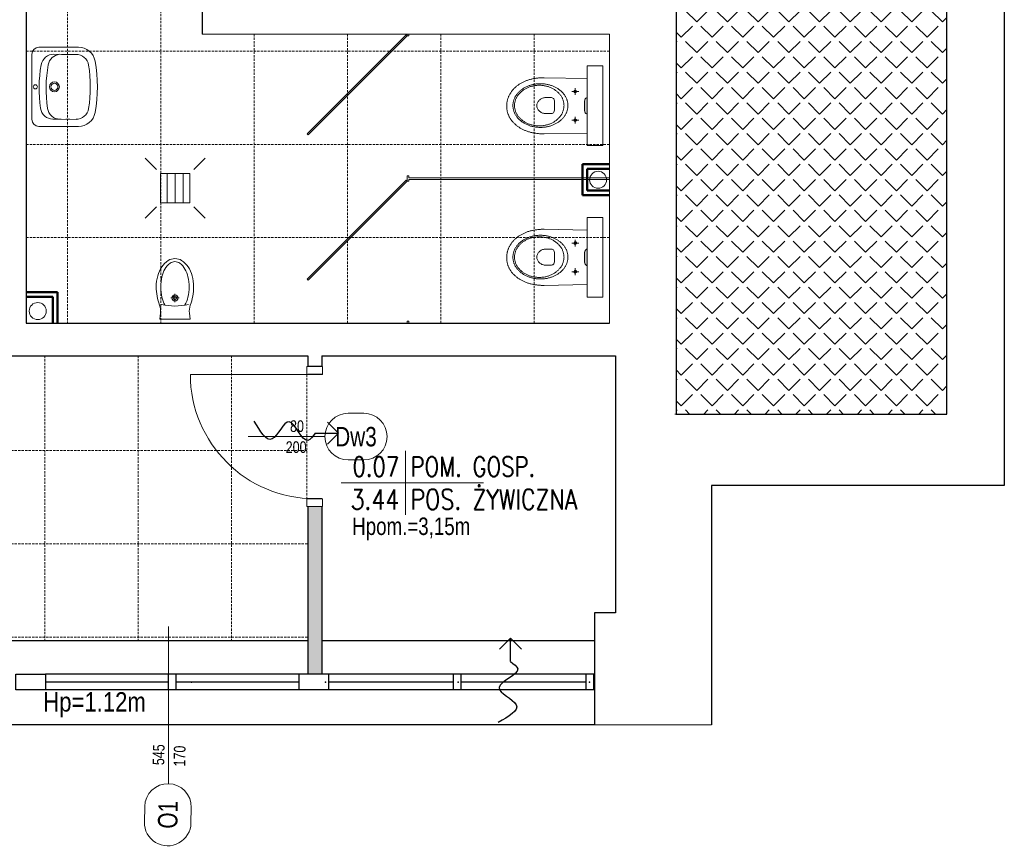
# Model space of a CAD drawing. Header units: millimetres. Extents: x -523 to 1404227, y -783705 to 1038705.
# Tile 51 of 256: x 374732 to 381064, y -769 to 4550. Entities that reach past the tile are written whole.
import ezdxf
from ezdxf.enums import TextEntityAlignment as Align

# ---------------------------------------------------------------- set-up
doc = ezdxf.new("R2010")
doc.units = ezdxf.units.MM
doc.linetypes.add('DASHEDX2', pattern=[1.5, 1, -0.5])
for name, color, linetype, lineweight in [('BA_drz', 7, 'Continuous', 18), ('BA_KS_ist.', 34, 'Continuous', 13), ('BA_met', 7, 'Continuous', 18), ('BA_sym', 7, 'Continuous', 18), ('BA_txc', 1, 'Continuous', 18), ('BA_txs', 2, 'Continuous', 18), ('mm_Wentylacja', 5, 'Continuous', 50), ('PG_PRZERYWANE_ŚREDNIE', 1, 'DASHEDX2', 18), ('PG_WIDOKOWE_CIENKIE', 7, 'Continuous', 18), ('PG_WYPOSAŻENIE', 1, 'Continuous', 18), ('PG_ŚCIANY_DZIAŁOWE', 3, 'Continuous', 18), ('Przekrojowa', 60, 'Continuous', 18)]:
    doc.layers.add(name, color=color, linetype=linetype, lineweight=lineweight)
doc.styles.add('BIKTC', font='bikromsw.shx', dxfattribs={"width": 0.8})
doc.styles.add('BIKTS', font='bikromsw.shx', dxfattribs={"width": 0.85})
doc.styles.add('ROMANS', font='romans', dxfattribs={"width": 0.7})

# ---------------------------------------------------------------- blocks, each defined once
blk = doc.blocks.new('A$Cd28b784c')
at = {"lineweight": 18}
h = blk.add_hatch(color=256, dxfattribs=at)
h.dxf.hatch_style = 1
h.paths.add_polyline_path([(18.54, 22.22), (18.43, 23), (18.14, 23.62), (17.75, 24.08), (17.31, 24.36), (16.9, 24.47), (16.9, 13.87), (17.31, 13.97), (17.75, 14.26), (18.14, 14.72), (18.43, 15.34), (18.54, 16.11)])
for p, q in [((16.9, 44.83), (6.9, 44.83)), ((6.9, -6.49), (6.9, 44.83)), ((16.9, -6.49), (16.9, 44.83)), ((16.9, -6.49), (6.9, -6.49))]:
    blk.add_line(p, q, dxfattribs=at)
at = {"lineweight": 13}
for p, q in [((44.61, 37.25), (16.9, 36.7)), ((38.79, 31.51), (39.26, 31.7)), ((39.26, 31.7), (39.73, 31.87)), ((39.73, 31.87), (40.2, 32.03)), ((40.2, 32.03), (40.69, 32.19)), ((40.69, 32.19), (41.18, 32.33)), ((41.18, 32.33), (41.68, 32.46)), ((41.68, 32.46), (42.18, 32.58)), ((42.18, 32.58), (42.69, 32.69)), ((42.69, 32.69), (43.21, 32.78)), ((43.21, 32.78), (43.73, 32.87)), ((43.48, 31.63), (43.98, 31.74)), ((43.73, 32.87), (44.26, 32.94)), ((43.98, 31.74), (44.5, 31.83)), ((44.26, 32.94), (44.79, 33)), ((44.5, 31.83), (45.02, 31.91)), ((45.21, 37.25), (44.61, 37.25)), ((44.79, 33), (45.32, 33.04)), ((45.02, 31.91), (45.54, 31.98)), ((45.82, 37.23), (45.21, 37.25)), ((45.32, 33.04), (45.87, 33.08)), ((45.54, 31.98), (46.07, 32.03)), ((46.41, 37.21), (45.82, 37.23)), ((45.87, 33.08), (46.41, 33.1)), ((46.07, 32.03), (46.61, 32.07)), ((47, 37.18), (46.41, 37.21)), ((46.41, 33.1), (46.96, 33.1)), ((46.61, 32.07), (47.15, 32.09)), ((46.96, 33.1), (47.51, 33.1)), ((47.58, 37.15), (47, 37.18)), ((47.15, 32.09), (47.7, 32.1)), ((47.51, 33.1), (48.06, 33.08)), ((48.16, 37.1), (47.58, 37.15)), ((47.7, 32.1), (47.7, 32.09)), ((47.7, 32.1), (48.24, 32.09)), ((48.06, 33.08), (48.6, 33.04)), ((48.73, 37.04), (48.16, 37.1)), ((48.24, 32.09), (48.79, 32.07)), ((48.6, 33.04), (49.13, 33)), ((49.3, 36.97), (48.73, 37.04)), ((48.79, 32.07), (49.32, 32.03)), ((49.13, 33), (49.67, 32.94)), ((49.85, 36.9), (49.3, 36.97)), ((49.32, 32.03), (49.85, 31.98)), ((49.67, 32.94), (50.19, 32.87)), ((50.4, 36.82), (49.85, 36.9)), ((49.85, 31.98), (50.38, 31.91)), ((50.19, 32.87), (50.71, 32.78)), ((50.38, 31.91), (50.9, 31.83)), ((50.95, 36.72), (50.4, 36.82)), ((50.71, 32.78), (51.23, 32.69)), ((50.9, 31.83), (51.41, 31.74)), ((51.49, 36.62), (50.95, 36.72)), ((51.23, 32.69), (51.74, 32.58)), ((51.41, 31.74), (51.92, 31.63)), ((52.02, 36.51), (51.49, 36.62)), ((51.74, 32.58), (52.24, 32.46)), ((52.54, 36.4), (52.02, 36.51)), ((52.24, 32.46), (52.74, 32.33)), ((53.06, 36.27), (52.54, 36.4)), ((52.74, 32.33), (53.23, 32.19)), ((53.57, 36.14), (53.06, 36.27)), ((53.23, 32.19), (53.72, 32.03)), ((54.07, 36), (53.57, 36.14)), ((53.72, 32.03), (54.19, 31.87)), ((54.57, 35.85), (54.07, 36)), ((54.19, 31.87), (54.66, 31.7)), ((55.05, 35.69), (54.57, 35.85)), ((54.66, 31.7), (55.13, 31.51)), ((55.53, 35.53), (55.05, 35.69)), ((56.01, 35.36), (55.53, 35.53)), ((56.47, 35.18), (56.01, 35.36)), ((56.93, 34.99), (56.47, 35.18)), ((57.38, 34.8), (56.93, 34.99)), ((57.83, 34.6), (57.38, 34.8)), ((58.26, 34.39), (57.83, 34.6)), ((58.69, 34.17), (58.26, 34.39)), ((59.11, 33.95), (58.69, 34.17)), ((59.52, 33.72), (59.11, 33.95)), ((59.92, 33.49), (59.52, 33.72)), ((60.32, 33.25), (59.92, 33.49)), ((60.71, 33), (60.32, 33.25)), ((61.09, 32.75), (60.71, 33)), ((61.46, 32.49), (61.09, 32.75)), ((61.82, 32.22), (61.46, 32.49)), ((62.17, 31.95), (61.82, 32.22)), ((62.52, 31.68), (62.17, 31.95)), ((62.85, 31.39), (62.52, 31.68)), ((26.77, 28.42), (22.26, 28.42)), ((23.81, 28.83), (23.69, 28.42)), ((23.69, 28.42), (23.81, 28.01)), ((24.1, 29.13), (23.81, 28.83)), ((23.81, 28.01), (24.1, 27.71)), ((24.51, 29.24), (24.1, 29.13)), ((24.1, 27.71), (24.51, 27.6)), ((24.51, 30.6), (24.51, 26.24)), ((24.93, 29.13), (24.51, 29.24)), ((24.51, 27.6), (24.93, 27.71)), ((25.22, 28.83), (24.93, 29.13)), ((24.93, 27.71), (25.22, 28.01)), ((25.33, 28.42), (25.22, 28.83)), ((25.22, 28.01), (25.33, 28.42)), ((31.04, 25.16), (31.27, 25.53)), ((31.27, 25.53), (31.52, 25.89)), ((31.52, 25.89), (31.78, 26.25)), ((31.78, 26.25), (32.05, 26.59)), ((32.05, 26.59), (32.33, 26.93)), ((32.33, 26.93), (32.63, 27.27)), ((32.63, 27.27), (32.93, 27.6)), ((32.93, 27.6), (33.25, 27.92)), ((33.25, 27.92), (33.58, 28.23)), ((33.58, 28.23), (33.93, 28.53)), ((33.71, 25.25), (33.96, 25.62)), ((33.93, 28.53), (34.28, 28.83)), ((33.96, 25.62), (34.23, 25.98)), ((34.23, 25.98), (34.51, 26.33)), ((34.28, 28.83), (34.64, 29.12)), ((34.51, 26.33), (34.8, 26.67)), ((34.64, 29.12), (35.01, 29.4)), ((34.8, 26.67), (35.11, 27.01)), ((35.01, 29.4), (35.4, 29.67)), ((35.11, 27.01), (35.42, 27.34)), ((35.4, 29.67), (35.79, 29.93)), ((35.42, 27.34), (35.76, 27.66)), ((35.76, 27.66), (36.1, 27.96)), ((35.79, 29.93), (36.19, 30.19)), ((36.1, 27.96), (36.45, 28.27)), ((36.19, 30.19), (36.6, 30.43)), ((36.45, 28.27), (36.82, 28.56)), ((36.6, 30.43), (37.03, 30.67)), ((36.82, 28.56), (37.2, 28.84)), ((37.03, 30.67), (37.46, 30.89)), ((37.2, 28.84), (37.58, 29.11)), ((37.46, 30.89), (37.89, 31.11)), ((37.58, 29.11), (37.98, 29.37)), ((37.89, 31.11), (38.34, 31.31)), ((37.98, 29.37), (38.39, 29.62)), ((38.34, 31.31), (38.79, 31.51)), ((38.39, 29.62), (38.81, 29.86)), ((38.81, 29.86), (39.24, 30.09)), ((39.24, 30.09), (39.68, 30.31)), ((39.68, 30.31), (40.12, 30.52)), ((40.12, 30.52), (40.58, 30.71)), ((40.58, 30.71), (41.04, 30.9)), ((41.04, 30.9), (41.51, 31.07)), ((41.51, 31.07), (41.99, 31.23)), ((41.99, 31.23), (42.48, 31.37)), ((42.48, 31.37), (42.97, 31.51)), ((42.97, 31.51), (43.48, 31.63)), ((51.92, 31.63), (52.42, 31.51)), ((52.42, 31.51), (52.92, 31.37)), ((52.92, 31.37), (53.4, 31.23)), ((53.4, 31.23), (53.88, 31.07)), ((53.88, 31.07), (54.36, 30.9)), ((54.36, 30.9), (54.82, 30.71)), ((54.82, 30.71), (55.27, 30.52)), ((55.13, 31.51), (55.58, 31.31)), ((55.27, 30.52), (55.72, 30.31)), ((55.58, 31.31), (56.03, 31.11)), ((55.72, 30.31), (56.16, 30.09)), ((56.03, 31.11), (56.47, 30.89)), ((56.16, 30.09), (56.59, 29.86)), ((56.47, 30.89), (56.9, 30.67)), ((56.59, 29.86), (57, 29.62)), ((56.9, 30.67), (57.32, 30.43)), ((57, 29.62), (57.41, 29.37)), ((57.32, 30.43), (57.73, 30.19)), ((57.41, 29.37), (57.81, 29.11)), ((57.73, 30.19), (58.13, 29.93)), ((57.81, 29.11), (58.2, 28.84)), ((58.13, 29.93), (58.52, 29.67)), ((58.2, 28.84), (58.58, 28.56)), ((58.52, 29.67), (58.91, 29.4)), ((58.58, 28.56), (58.94, 28.27)), ((58.91, 29.4), (59.28, 29.12)), ((58.94, 28.27), (59.3, 27.96)), ((59.28, 29.12), (59.64, 28.83)), ((59.3, 27.96), (59.64, 27.66)), ((59.64, 28.83), (59.99, 28.53)), ((59.64, 27.66), (59.97, 27.34)), ((59.97, 27.34), (60.29, 27.01)), ((59.99, 28.53), (60.34, 28.23)), ((60.29, 27.01), (60.6, 26.67)), ((60.34, 28.23), (60.67, 27.92)), ((60.6, 26.67), (60.89, 26.33)), ((60.67, 27.92), (60.99, 27.6)), ((60.89, 26.33), (61.17, 25.98)), ((60.99, 27.6), (61.29, 27.27)), ((61.17, 25.98), (61.44, 25.62)), ((61.29, 27.27), (61.59, 26.93)), ((61.44, 25.62), (61.69, 25.25)), ((61.59, 26.93), (61.87, 26.59)), ((61.87, 26.59), (62.15, 26.25)), ((62.15, 26.25), (62.4, 25.89)), ((62.4, 25.89), (62.65, 25.53)), ((62.65, 25.53), (62.88, 25.16)), ((63.18, 31.11), (62.85, 31.39)), ((63.5, 30.81), (63.18, 31.11)), ((63.81, 30.51), (63.5, 30.81)), ((64.11, 30.21), (63.81, 30.51)), ((64.4, 29.9), (64.11, 30.21)), ((64.69, 29.58), (64.4, 29.9)), ((64.96, 29.26), (64.69, 29.58)), ((65.23, 28.94), (64.96, 29.26)), ((65.48, 28.61), (65.23, 28.94)), ((65.73, 28.28), (65.48, 28.61)), ((65.96, 27.94), (65.73, 28.28)), ((66.19, 27.6), (65.96, 27.94)), ((66.41, 27.25), (66.19, 27.6)), ((66.62, 26.9), (66.41, 27.25)), ((66.82, 26.54), (66.62, 26.9)), ((67, 26.19), (66.82, 26.54)), ((67.18, 25.82), (67, 26.19)), ((67.35, 25.46), (67.18, 25.82)), ((67.51, 25.09), (67.35, 25.46)), ((17.31, 24.36), (16.9, 24.47)), ((17.75, 24.08), (17.31, 24.36)), ((18.14, 23.62), (17.75, 24.08)), ((18.43, 23), (18.14, 23.62)), ((18.54, 22.22), (18.43, 23)), ((18.54, 16.11), (18.54, 22.22)), ((29.27, 19.48), (29.3, 19.91)), ((29.27, 19.04), (29.27, 19.48)), ((29.27, 18.6), (29.27, 19.04)), ((29.3, 19.91), (29.34, 20.34)), ((29.34, 20.34), (29.4, 20.77)), ((29.4, 20.77), (29.47, 21.19)), ((29.47, 21.19), (29.56, 21.61)), ((29.56, 21.61), (29.67, 22.02)), ((29.67, 22.02), (29.79, 22.43)), ((29.79, 22.43), (29.92, 22.84)), ((29.92, 22.84), (30.07, 23.24)), ((30.07, 23.24), (30.24, 23.63)), ((30.24, 23.63), (30.42, 24.02)), ((30.42, 24.02), (30.61, 24.41)), ((30.61, 24.41), (30.82, 24.79)), ((30.82, 24.79), (31.04, 25.16)), ((31.78, 19.04), (31.79, 19.49)), ((31.79, 18.59), (31.78, 19.04)), ((31.78, 19.04), (31.78, 19.03)), ((31.79, 19.49), (31.82, 19.93)), ((31.82, 19.93), (31.86, 20.37)), ((31.86, 20.37), (31.93, 20.81)), ((31.93, 20.81), (32.01, 21.24)), ((32.01, 21.24), (32.11, 21.66)), ((32.11, 21.66), (32.22, 22.09)), ((32.22, 22.09), (32.35, 22.5)), ((32.35, 22.5), (32.5, 22.91)), ((32.5, 22.91), (32.66, 23.32)), ((32.66, 23.32), (32.84, 23.72)), ((32.84, 23.72), (33.04, 24.11)), ((33.04, 24.11), (33.25, 24.5)), ((33.25, 24.5), (33.47, 24.88)), ((33.47, 24.88), (33.71, 25.25)), ((37.97, 22.03), (38.05, 22.73)), ((37.97, 19.27), (37.97, 22.03)), ((37.97, 16.04), (37.97, 19.27)), ((38.05, 22.73), (38.28, 23.27)), ((38.28, 23.27), (38.61, 23.65)), ((38.61, 23.65), (39, 23.9)), ((39, 23.9), (39.42, 24.05)), ((39.42, 24.05), (39.83, 24.12)), ((39.83, 24.12), (40.19, 24.14)), ((40.19, 24.14), (44.04, 24.15)), ((44.04, 24.15), (44.56, 24.12)), ((44.56, 24.12), (45.07, 24.03)), ((45.07, 24.03), (45.57, 23.88)), ((45.57, 23.88), (46.05, 23.68)), ((46.05, 23.68), (46.51, 23.44)), ((46.51, 23.44), (46.94, 23.16)), ((46.94, 23.16), (47.35, 22.84)), ((47.35, 22.84), (47.73, 22.48)), ((47.73, 22.48), (48.08, 22.1)), ((48.08, 22.1), (48.38, 21.7)), ((48.38, 21.7), (48.65, 21.28)), ((48.65, 21.28), (48.88, 20.84)), ((48.88, 20.84), (49.06, 20.4)), ((49.06, 20.4), (49.2, 19.94)), ((49.2, 19.94), (49.28, 19.49)), ((49.28, 19.49), (49.31, 19.04)), ((49.31, 19.04), (49.28, 18.59)), ((61.69, 25.25), (61.93, 24.88)), ((61.93, 24.88), (62.15, 24.5)), ((62.15, 24.5), (62.36, 24.11)), ((62.36, 24.11), (62.55, 23.72)), ((62.55, 23.72), (62.73, 23.32)), ((62.73, 23.32), (62.9, 22.91)), ((62.88, 25.16), (63.1, 24.79)), ((62.9, 22.91), (63.04, 22.5)), ((63.04, 22.5), (63.18, 22.09)), ((63.1, 24.79), (63.31, 24.41)), ((63.18, 22.09), (63.29, 21.66)), ((63.29, 21.66), (63.39, 21.24)), ((63.31, 24.41), (63.5, 24.02)), ((63.39, 21.24), (63.47, 20.81)), ((63.47, 20.81), (63.53, 20.37)), ((63.5, 24.02), (63.68, 23.63)), ((63.53, 20.37), (63.58, 19.93)), ((63.58, 19.93), (63.6, 19.49)), ((63.6, 19.49), (63.61, 19.04)), ((63.61, 19.04), (63.6, 18.59)), ((63.61, 19.04), (63.61, 19.03)), ((63.68, 23.63), (63.85, 23.24)), ((63.85, 23.24), (64, 22.84)), ((64, 22.84), (64.13, 22.43)), ((64.13, 22.43), (64.25, 22.02)), ((64.25, 22.02), (64.36, 21.61)), ((64.36, 21.61), (64.45, 21.19)), ((64.45, 21.19), (64.52, 20.77)), ((64.52, 20.77), (64.58, 20.34)), ((64.58, 20.34), (64.62, 19.91)), ((64.62, 19.91), (64.65, 19.48)), ((64.65, 19.48), (64.66, 19.04)), ((64.66, 19.04), (64.65, 18.6)), ((64.66, 19.04), (64.66, 19.03)), ((67.66, 24.71), (67.51, 25.09)), ((67.8, 24.34), (67.66, 24.71)), ((67.93, 23.96), (67.8, 24.34)), ((68.04, 23.57), (67.93, 23.96)), ((68.15, 23.19), (68.04, 23.57)), ((68.25, 22.8), (68.15, 23.19)), ((68.33, 22.4), (68.25, 22.8)), ((68.41, 22.01), (68.33, 22.4)), ((68.48, 21.61), (68.41, 22.01)), ((68.53, 21.21), (68.48, 21.61)), ((68.57, 20.81), (68.53, 21.21)), ((68.61, 20.4), (68.57, 20.81)), ((68.63, 19.99), (68.61, 20.4)), ((68.64, 19.58), (68.63, 19.99)), ((68.63, 18.76), (68.64, 19.17)), ((68.64, 19.17), (68.64, 19.58)), ((17.31, 13.97), (16.9, 13.87)), ((17.75, 14.26), (17.31, 13.97)), ((18.14, 14.72), (17.75, 14.26)), ((18.43, 15.34), (18.14, 14.72)), ((18.54, 16.11), (18.43, 15.34)), ((29.3, 18.17), (29.27, 18.6)), ((29.34, 17.74), (29.3, 18.17)), ((29.4, 17.31), (29.34, 17.74)), ((29.47, 16.89), (29.4, 17.31)), ((29.56, 16.47), (29.47, 16.89)), ((29.67, 16.06), (29.56, 16.47)), ((29.79, 15.65), (29.67, 16.06)), ((29.92, 15.24), (29.79, 15.65)), ((30.07, 14.84), (29.92, 15.24)), ((30.24, 14.44), (30.07, 14.84)), ((30.42, 14.05), (30.24, 14.44)), ((30.61, 13.67), (30.42, 14.05)), ((30.82, 13.29), (30.61, 13.67)), ((31.04, 12.92), (30.82, 13.29)), ((31.27, 12.55), (31.04, 12.92)), ((31.82, 18.15), (31.79, 18.59)), ((31.86, 17.71), (31.82, 18.15)), ((31.93, 17.27), (31.86, 17.71)), ((32.01, 16.84), (31.93, 17.27)), ((32.11, 16.41), (32.01, 16.84)), ((32.22, 15.99), (32.11, 16.41)), ((32.35, 15.57), (32.22, 15.99)), ((32.5, 15.16), (32.35, 15.57)), ((32.66, 14.76), (32.5, 15.16)), ((32.84, 14.36), (32.66, 14.76)), ((33.04, 13.96), (32.84, 14.36)), ((33.25, 13.58), (33.04, 13.96)), ((33.47, 13.2), (33.25, 13.58)), ((33.71, 12.82), (33.47, 13.2)), ((33.96, 12.46), (33.71, 12.82)), ((38.05, 15.34), (37.97, 16.04)), ((37.97, 16.04), (37.97, 16.04)), ((38.28, 14.8), (38.05, 15.34)), ((38.61, 14.42), (38.28, 14.8)), ((39, 14.17), (38.61, 14.42)), ((39.41, 14.02), (39, 14.17)), ((39.82, 13.95), (39.41, 14.02)), ((40.17, 13.93), (39.82, 13.95)), ((44.01, 13.93), (40.17, 13.93)), ((44.54, 13.96), (44.01, 13.93)), ((45.05, 14.05), (44.54, 13.96)), ((45.55, 14.2), (45.05, 14.05)), ((46.04, 14.39), (45.55, 14.2)), ((46.5, 14.64), (46.04, 14.39)), ((46.93, 14.92), (46.5, 14.64)), ((47.34, 15.24), (46.93, 14.92)), ((47.72, 15.59), (47.34, 15.24)), ((48.07, 15.97), (47.72, 15.59)), ((48.38, 16.38), (48.07, 15.97)), ((48.65, 16.8), (48.38, 16.38)), ((48.88, 17.24), (48.65, 16.8)), ((49.06, 17.69), (48.88, 17.24)), ((49.2, 18.14), (49.06, 17.69)), ((49.28, 18.59), (49.2, 18.14)), ((61.69, 12.82), (61.44, 12.46)), ((61.93, 13.2), (61.69, 12.82)), ((62.15, 13.58), (61.93, 13.2)), ((62.36, 13.96), (62.15, 13.58)), ((62.55, 14.36), (62.36, 13.96)), ((62.73, 14.76), (62.55, 14.36)), ((62.88, 12.92), (62.65, 12.55)), ((62.9, 15.16), (62.73, 14.76)), ((63.1, 13.29), (62.88, 12.92)), ((63.04, 15.57), (62.9, 15.16)), ((63.18, 15.99), (63.04, 15.57)), ((63.31, 13.67), (63.1, 13.29)), ((63.29, 16.41), (63.18, 15.99)), ((63.39, 16.84), (63.29, 16.41)), ((63.5, 14.05), (63.31, 13.67)), ((63.47, 17.27), (63.39, 16.84)), ((63.53, 17.71), (63.47, 17.27)), ((63.68, 14.44), (63.5, 14.05)), ((63.58, 18.15), (63.53, 17.71)), ((63.6, 18.59), (63.58, 18.15)), ((63.85, 14.84), (63.68, 14.44)), ((64, 15.24), (63.85, 14.84)), ((64.13, 15.65), (64, 15.24)), ((64.25, 16.06), (64.13, 15.65)), ((64.36, 16.47), (64.25, 16.06)), ((64.45, 16.89), (64.36, 16.47)), ((64.52, 17.31), (64.45, 16.89)), ((64.58, 17.74), (64.52, 17.31)), ((64.62, 18.17), (64.58, 17.74)), ((64.65, 18.6), (64.62, 18.17)), ((67.06, 12.52), (67.23, 12.89)), ((67.23, 12.89), (67.39, 13.26)), ((67.39, 13.26), (67.55, 13.63)), ((67.55, 13.63), (67.69, 14.01)), ((67.69, 14.01), (67.82, 14.39)), ((67.82, 14.39), (67.95, 14.77)), ((67.95, 14.77), (68.06, 15.16)), ((68.06, 15.16), (68.17, 15.55)), ((68.17, 15.55), (68.26, 15.94)), ((68.26, 15.94), (68.34, 16.34)), ((68.34, 16.34), (68.42, 16.73)), ((68.42, 16.73), (68.48, 17.14)), ((68.48, 17.14), (68.53, 17.54)), ((68.53, 17.54), (68.58, 17.94)), ((68.58, 17.94), (68.61, 18.35)), ((68.61, 18.35), (68.63, 18.76)), ((26.77, 10.01), (22.26, 10.01)), ((23.81, 10.42), (23.69, 10.01)), ((23.69, 10.01), (23.81, 9.6)), ((24.1, 10.72), (23.81, 10.42)), ((23.81, 9.6), (24.1, 9.3)), ((24.51, 10.83), (24.1, 10.72)), ((24.1, 9.3), (24.51, 9.19)), ((24.51, 12.19), (24.51, 7.83)), ((24.93, 10.72), (24.51, 10.83)), ((24.51, 9.19), (24.93, 9.3)), ((25.22, 10.42), (24.93, 10.72)), ((24.93, 9.3), (25.22, 9.6)), ((25.33, 10.01), (25.22, 10.42)), ((25.22, 9.6), (25.33, 10.01)), ((31.52, 12.19), (31.27, 12.55)), ((31.78, 11.83), (31.52, 12.19)), ((32.05, 11.48), (31.78, 11.83)), ((32.33, 11.14), (32.05, 11.48)), ((32.63, 10.81), (32.33, 11.14)), ((32.93, 10.48), (32.63, 10.81)), ((33.25, 10.16), (32.93, 10.48)), ((33.58, 9.85), (33.25, 10.16)), ((33.93, 9.54), (33.58, 9.85)), ((34.28, 9.25), (33.93, 9.54)), ((34.23, 12.1), (33.96, 12.46)), ((34.51, 11.75), (34.23, 12.1)), ((34.64, 8.96), (34.28, 9.25)), ((34.8, 11.4), (34.51, 11.75)), ((35.01, 8.68), (34.64, 8.96)), ((35.11, 11.07), (34.8, 11.4)), ((35.4, 8.41), (35.01, 8.68)), ((35.42, 10.74), (35.11, 11.07)), ((35.79, 8.14), (35.4, 8.41)), ((35.76, 10.42), (35.42, 10.74)), ((36.1, 10.11), (35.76, 10.42)), ((36.19, 7.89), (35.79, 8.14)), ((36.45, 9.81), (36.1, 10.11)), ((36.6, 7.65), (36.19, 7.89)), ((36.82, 9.52), (36.45, 9.81)), ((37.03, 7.41), (36.6, 7.65)), ((37.2, 9.24), (36.82, 9.52)), ((37.46, 7.19), (37.03, 7.41)), ((37.58, 8.97), (37.2, 9.24)), ((37.89, 6.97), (37.46, 7.19)), ((37.98, 8.71), (37.58, 8.97)), ((38.34, 6.76), (37.89, 6.97)), ((38.39, 8.46), (37.98, 8.71)), ((38.79, 6.57), (38.34, 6.76)), ((38.81, 8.21), (38.39, 8.46)), ((39.26, 6.38), (38.79, 6.57)), ((39.24, 7.99), (38.81, 8.21)), ((39.68, 7.77), (39.24, 7.99)), ((39.73, 6.21), (39.26, 6.38)), ((40.12, 7.56), (39.68, 7.77)), ((40.58, 7.36), (40.12, 7.56)), ((41.04, 7.18), (40.58, 7.36)), ((41.51, 7.01), (41.04, 7.18)), ((41.99, 6.85), (41.51, 7.01)), ((42.48, 6.7), (41.99, 6.85)), ((42.97, 6.57), (42.48, 6.7)), ((43.48, 6.45), (42.97, 6.57)), ((43.98, 6.34), (43.48, 6.45)), ((44.5, 6.25), (43.98, 6.34)), ((51.41, 6.34), (50.9, 6.25)), ((51.92, 6.45), (51.41, 6.34)), ((52.42, 6.57), (51.92, 6.45)), ((52.92, 6.7), (52.42, 6.57)), ((53.4, 6.85), (52.92, 6.7)), ((53.88, 7.01), (53.4, 6.85)), ((54.36, 7.18), (53.88, 7.01)), ((54.66, 6.38), (54.19, 6.21)), ((54.82, 7.36), (54.36, 7.18)), ((55.13, 6.57), (54.66, 6.38)), ((55.27, 7.56), (54.82, 7.36)), ((55.58, 6.76), (55.13, 6.57)), ((55.72, 7.77), (55.27, 7.56)), ((56.03, 6.97), (55.58, 6.76)), ((56.16, 7.99), (55.72, 7.77)), ((56.47, 7.19), (56.03, 6.97)), ((56.59, 8.21), (56.16, 7.99)), ((56.9, 7.41), (56.47, 7.19)), ((57, 8.46), (56.59, 8.21)), ((57.32, 7.65), (56.9, 7.41)), ((57.41, 8.71), (57, 8.46)), ((57.73, 7.89), (57.32, 7.65)), ((57.81, 8.97), (57.41, 8.71)), ((58.13, 8.14), (57.73, 7.89)), ((58.2, 9.24), (57.81, 8.97)), ((58.52, 8.41), (58.13, 8.14)), ((58.58, 9.52), (58.2, 9.24)), ((58.91, 8.68), (58.52, 8.41)), ((58.94, 9.81), (58.58, 9.52)), ((59.28, 8.96), (58.91, 8.68)), ((59.3, 10.11), (58.94, 9.81)), ((59.64, 9.25), (59.28, 8.96)), ((59.64, 10.42), (59.3, 10.11)), ((59.97, 10.74), (59.64, 10.42)), ((59.99, 9.54), (59.64, 9.25)), ((60.29, 11.07), (59.97, 10.74)), ((60.34, 9.85), (59.99, 9.54)), ((60.6, 11.4), (60.29, 11.07)), ((60.67, 10.16), (60.34, 9.85)), ((60.89, 11.75), (60.6, 11.4)), ((60.99, 10.48), (60.67, 10.16)), ((61.17, 12.1), (60.89, 11.75)), ((61.29, 10.81), (60.99, 10.48)), ((61.44, 12.46), (61.17, 12.1)), ((61.59, 11.14), (61.29, 10.81)), ((61.87, 11.48), (61.59, 11.14)), ((61.68, 6.12), (62.04, 6.39)), ((62.15, 11.83), (61.87, 11.48)), ((62.04, 6.39), (62.38, 6.67)), ((62.4, 12.19), (62.15, 11.83)), ((62.38, 6.67), (62.71, 6.95)), ((62.65, 12.55), (62.4, 12.19)), ((62.71, 6.95), (63.04, 7.24)), ((63.04, 7.24), (63.36, 7.53)), ((63.36, 7.53), (63.67, 7.83)), ((63.67, 7.83), (63.97, 8.14)), ((63.97, 8.14), (64.26, 8.45)), ((64.26, 8.45), (64.54, 8.76)), ((64.54, 8.76), (64.82, 9.08)), ((64.82, 9.08), (65.08, 9.4)), ((65.08, 9.4), (65.34, 9.73)), ((65.34, 9.73), (65.59, 10.07)), ((65.59, 10.07), (65.82, 10.4)), ((65.82, 10.4), (66.05, 10.75)), ((66.05, 10.75), (66.27, 11.09)), ((66.27, 11.09), (66.48, 11.44)), ((66.48, 11.44), (66.68, 11.8)), ((66.68, 11.8), (66.88, 12.16)), ((66.88, 12.16), (67.06, 12.52)), ((16.89, 1.65), (44.61, 1.1)), ((40.2, 6.04), (39.73, 6.21)), ((40.69, 5.89), (40.2, 6.04)), ((41.18, 5.75), (40.69, 5.89)), ((41.68, 5.62), (41.18, 5.75)), ((42.18, 5.5), (41.68, 5.62)), ((42.69, 5.39), (42.18, 5.5)), ((43.21, 5.29), (42.69, 5.39)), ((43.73, 5.21), (43.21, 5.29)), ((44.26, 5.14), (43.73, 5.21)), ((44.79, 5.08), (44.26, 5.14)), ((45.02, 6.17), (44.5, 6.25)), ((44.61, 1.1), (45.21, 1.1)), ((45.32, 5.03), (44.79, 5.08)), ((45.54, 6.1), (45.02, 6.17)), ((45.21, 1.1), (45.81, 1.11)), ((45.87, 5), (45.32, 5.03)), ((46.07, 6.05), (45.54, 6.1)), ((45.81, 1.11), (46.4, 1.13)), ((46.41, 4.98), (45.87, 5)), ((46.61, 6.01), (46.07, 6.05)), ((46.4, 1.13), (46.99, 1.16)), ((46.96, 4.98), (46.41, 4.98)), ((47.15, 5.99), (46.61, 6.01)), ((47.51, 4.98), (46.96, 4.98)), ((46.96, 4.98), (46.96, 4.97)), ((46.99, 1.16), (47.56, 1.2)), ((47.7, 5.98), (47.15, 5.99)), ((48.06, 5), (47.51, 4.98)), ((47.56, 1.2), (48.14, 1.25)), ((48.24, 5.99), (47.7, 5.98)), ((47.7, 5.98), (47.7, 5.97)), ((48.6, 5.03), (48.06, 5)), ((48.14, 1.25), (48.7, 1.3)), ((48.79, 6.01), (48.24, 5.99)), ((49.13, 5.08), (48.6, 5.03)), ((48.7, 1.3), (49.26, 1.37)), ((49.32, 6.05), (48.79, 6.01)), ((49.67, 5.14), (49.13, 5.08)), ((49.26, 1.37), (49.82, 1.44)), ((49.85, 6.1), (49.32, 6.05)), ((50.19, 5.21), (49.67, 5.14)), ((49.82, 1.44), (50.36, 1.53)), ((50.38, 6.17), (49.85, 6.1)), ((50.71, 5.29), (50.19, 5.21)), ((50.36, 1.53), (50.9, 1.62)), ((50.9, 6.25), (50.38, 6.17)), ((51.23, 5.39), (50.71, 5.29)), ((50.9, 1.62), (51.44, 1.72)), ((51.74, 5.5), (51.23, 5.39)), ((51.44, 1.72), (51.96, 1.83)), ((52.24, 5.62), (51.74, 5.5)), ((51.96, 1.83), (52.48, 1.95)), ((52.74, 5.75), (52.24, 5.62)), ((52.48, 1.95), (52.99, 2.07)), ((53.23, 5.89), (52.74, 5.75)), ((52.99, 2.07), (53.5, 2.2)), ((53.72, 6.04), (53.23, 5.89)), ((53.5, 2.2), (54, 2.35)), ((54.19, 6.21), (53.72, 6.04)), ((54, 2.35), (54.49, 2.49)), ((54.49, 2.49), (54.97, 2.65)), ((54.97, 2.65), (55.45, 2.81)), ((55.45, 2.81), (55.92, 2.99)), ((55.92, 2.99), (56.38, 3.17)), ((56.38, 3.17), (56.84, 3.35)), ((56.84, 3.35), (57.28, 3.55)), ((57.28, 3.55), (57.72, 3.75)), ((57.72, 3.75), (58.15, 3.95)), ((58.15, 3.95), (58.58, 4.17)), ((58.58, 4.17), (58.99, 4.39)), ((58.99, 4.39), (59.4, 4.62)), ((59.4, 4.62), (59.8, 4.85)), ((59.8, 4.85), (60.2, 5.09)), ((60.2, 5.09), (60.58, 5.34)), ((60.58, 5.34), (60.96, 5.59)), ((60.96, 5.59), (61.32, 5.85)), ((61.32, 5.85), (61.68, 6.12))]:
    blk.add_line(p, q, dxfattribs=at)
blk = doc.blocks.new('A$Cf7835451')
at = {"layer": 'PG_WIDOKOWE_CIENKIE', "lineweight": 18}
for p, q in [((29.97, 50.9), (4.55, 50.9)), ((0, 4.55), (0, 46.36)), ((13.56, 46.28), (18.9, 46.36)), ((17.27, 46.25), (17.27, 46.33)), ((18.09, 46.3), (28.43, 46.46)), ((19.09, 46.31), (19.09, 46.36)), ((24.43, 46.36), (21.8, 46.36)), ((21.8, 46.36), (21.8, 46.36)), ((21.82, 46.36), (21.82, 46.36)), ((22.54, 46.36), (22.54, 46.41)), ((23.62, 46.36), (23.62, 46.38)), ((29.97, 0), (4.55, 0)), ((14.2, 4.47), (19.54, 4.55)), ((17.27, 4.51), (17.27, 4.6)), ((28.43, 4.55), (19.09, 4.55))]:
    blk.add_line(p, q, dxfattribs=at)
for centre, radius in [((2.27, 25.45), 1.36), ((14.54, 25.45), 3.18), ((14.54, 25.45), 2.27)]:
    blk.add_circle(centre, radius, dxfattribs=at)
for centre, radius, start, end in [((4.55, 46.36), 4.55, 90, 180), ((29.97, 40), 10.91, 10.24035, 90), ((13.68, 38.1), 8.18, 90.87473, 171.72059), ((18.21, 38.12), 8.18, 90.87473, 171.72059), ((28.43, 38.18), 8.18, 9.15413, 90), ((92.84, 26.58), 88.17, 171.72059, 190.02886), ((97.37, 26.6), 88.17, 171.72059, 190.02886), ((-50.54, 25.45), 88.17, 350.84587, 9.15413), ((-50.54, 25.45), 92.72, 349.75965, 10.24035), ((14.07, 12.65), 8.18, 190.02886, 270.87473), ((18.6, 12.67), 8.18, 190.02886, 264.7924), ((28.43, 12.73), 8.18, 270, 350.84587), ((29.97, 10.91), 10.91, 270, 349.75965), ((4.55, 4.55), 4.55, 180, 270)]:
    blk.add_arc(centre, radius, start, end, dxfattribs=at)
blk = doc.blocks.new('A$C29037962')
at = {"layer": 'PG_WYPOSAŻENIE', "lineweight": 18}
for p, q in [((9.39, 13.65), (14.66, 13.65)), ((12.03, 16.29), (12.03, 11.01))]:
    blk.add_line(p, q, dxfattribs=at)
blk.add_lwpolyline([(0, 20.69, -0.066486), (0.97, 27.98, -0.079028), (3.52, 33.64, -0.107158), (7.72, 37.75, -0.141632), (12.03, 39, -0.141632), (16.33, 37.75, -0.107158), (20.53, 33.64, -0.079028), (23.08, 27.98, -0.066486), (24.05, 20.69, -0.082267), (21.92, 9.02, 0.113756), (21.32, 3.96), (21.75, 0), (2.3, 0), (2.73, 3.96, 0.113756), (2.13, 9.02, -0.082267)], format="xyb", close=True, dxfattribs=at)
for points in [[(5.68, 8.96, -0.003664), (5.59, 9.12, -0.070396), (3.67, 14.1, -0.05666), (2.93, 20.69, -0.05666), (3.67, 27.27, -0.070396), (5.59, 32.26, -0.106167), (8.87, 36, -0.161429), (12.03, 37.05, -0.161429), (15.18, 36, -0.106167), (18.46, 32.26, -0.070396), (20.38, 27.27, -0.05666), (21.13, 20.69, -0.05666), (20.38, 14.1, -0.070396), (18.46, 9.12, -0.003664), (18.37, 8.96, -0.161429)], [(0, 20.69, -0.071321), (0, 20.69)]]:
    blk.add_lwpolyline(points, format="xyb", dxfattribs=at)
for radius in [1.95, 1.17]:
    blk.add_circle((12.03, 13.65), radius, dxfattribs=at)
blk.add_arc((12.03, 47.92), 39.47, 257.33219, 282.66781, dxfattribs=at)
blk = doc.blocks.new('symdrz')
blk.add_lwpolyline([(-10, -30, -1), (-10, 30), (10, 30, -1), (10, -30)], format="xyb", close=True)
at = {"style": 'BIKTS', "width": 0.8}
blk.add_attdef('SZERDRZ', text='', height=25, dxfattribs=at).set_placement((77.1, 8.8), align=Align.CENTER)
blk.add_attdef('SYMDRZ', text='', height=25, dxfattribs=at).set_placement((0, 0), align=Align.MIDDLE)
blk.add_attdef('WYSDRZ', text='', height=25, dxfattribs=at).set_placement((77.1, -9.5), align=Align.TOP_CENTER)
blk = doc.blocks.new('bikmet')
blk.add_line((0, 1.65), (0, -1.65))
at = {"style": 'ROMANS', "width": 0.8}
blk.add_attdef('NRPOM', text='', height=1, dxfattribs=at).set_placement((-0.333, 0.333), align=Align.RIGHT)
blk.add_attdef('NWAPOM', (0.25, 0.333), '', height=1, dxfattribs=at)
blk.add_attdef('RAREA', text='', height=1.042, dxfattribs=at).set_placement((-0.333, -0.333), align=Align.TOP_RIGHT)
blk.add_attdef('PODLOGA', text='', height=1.042, dxfattribs=at).set_placement((0.25, -0.333), align=Align.TOP_LEFT)
blk = doc.blocks.new('podciecie')
at = {"layer": 'mm_Wentylacja', "color": 142, "lineweight": 30}
for p, q in [((23288, -37575.5), (23288, -37590.5)), ((23288, -37590.5), (23280.93, -37583.43)), ((23288, -37590.5), (23295.07, -37583.43))]:
    blk.add_line(p, q, dxfattribs=at)
blk.add_spline([(23288, -37575.5), (23283.25, -37570.75), (23295.25, -37558.75), (23284.25, -37547.75), (23295.75, -37536.25)], degree=3, dxfattribs=at)
blk = doc.blocks.new('A$C6810ecfa')
at = {"layer": 'BA_KS_ist.', "color": 18, "linetype": 'Continuous', "lineweight": 20, "ltscale": 25}
for centre in [(-11.29, 278.73), (-371.64, 194.26)]:
    blk.add_circle(centre, 5.5, dxfattribs=at)
blk = doc.blocks.new('A$Cb384932f')
at = {"layer": 'BA_KS_ist.', "color": 34}
for p, q in [((-302.48, 292.57), (-295.32, 285.41)), ((-271.19, 285.41), (-264.03, 292.57)), ((-292.78, 282.87), (-273.73, 282.87)), ((-292.78, 263.82), (-292.78, 282.87)), ((-288.34, 282.87), (-288.34, 263.82)), ((-283.26, 282.87), (-283.26, 263.82)), ((-278.18, 282.87), (-278.18, 263.82)), ((-273.73, 282.87), (-273.73, 263.82)), ((-302.48, 254.12), (-295.32, 261.28)), ((-273.73, 263.82), (-292.78, 263.82)), ((-264.03, 254.12), (-271.19, 261.28))]:
    blk.add_line(p, q, dxfattribs=at)

msp = doc.modelspace()

# ---------------------------------------------------------------- hatches: boundary and pattern name
at = {"lineweight": 20}
h = msp.add_hatch(dxfattribs=at)
h.set_pattern_fill('ANGLE', color=252, scale=20, angle=45)
h.set_pattern_definition([(45, (-152464.99, 276287.02), (-98.782817, 98.782817), [101.6, -38.1]), (135, (-152464.99, 276287.02), (-98.782817, -98.782817), [101.6, -38.1])])
h.paths.add_polyline_path([(378954.33, 5852.52), (378954.33, 2012.52), (380694.33, 2012.52), (380694.33, 5852.52)])
at = {"layer": 'PG_ŚCIANY_DZIAŁOWE'}
h = msp.add_hatch(color=252, dxfattribs=at)
h.dxf.hatch_style = 1
h.paths.add_polyline_path([(376674.33, 1417.52), (376584.33, 1417.52), (376584.33, 337.52), (376674.33, 337.52)])

# ---------------------------------------------------------------- linework, layer by layer
for p, q in [((381063.63, 8442.52), (381063.63, 1552.94)), ((374774.33, 6747.52), (374774.33, 2597.52)), ((375904.33, 6747.52), (375904.33, 4457.52)), ((374774.33, 2597.52), (378524.33, 2597.52)), ((374589.33, 2387.52), (376584.33, 2387.52)), ((376584.33, 2387.52), (376584.33, 2317.52)), ((376674.33, 2387.52), (378564.33, 2387.52)), ((376674.33, 2387.52), (376674.33, 2317.52)), ((378564.33, 2387.52), (378564.33, 732.52)), ((376674.33, 2317.52), (376584.33, 2317.52)), ((376674.33, 2267.52), (376584.33, 2267.52)), ((381063.63, 1552.94), (379179.88, 1552.94)), ((379179.88, 1552.94), (379179.88, 12.52)), ((376674.33, 1467.52), (376584.33, 1467.52)), ((376584.33, 1417.52), (376584.33, 337.52)), ((376674.33, 1417.52), (376674.33, 337.52)), ((378564.33, 732.52), (378429.33, 732.52)), ((378429.33, 732.52), (378429.33, 12.52)), ((376584.33, 552.52), (372924.33, 552.52)), ((378429.33, 552.52), (376674.33, 552.52)), ((376674.33, 337.52), (374896.83, 337.52)), ((374896.83, 337.52), (374896.83, 237.52)), ((375686.83, 337.52), (375686.83, 237.52)), ((375736.83, 337.52), (375736.83, 237.52)), ((376526.83, 337.52), (376526.83, 237.52)), ((378429.33, 337.52), (376674.33, 337.52)), ((376716.83, 337.52), (376716.83, 237.52)), ((377519.33, 337.52), (377519.33, 237.52)), ((377569.33, 337.52), (377569.33, 237.52)), ((378371.83, 337.52), (378371.83, 237.52)), ((378421.83, 337.52), (378421.83, 237.52)), ((375686.83, 287.52), (374896.83, 287.52)), ((376526.83, 287.52), (375736.83, 287.52)), ((377519.33, 287.52), (376716.83, 287.52)), ((378371.83, 287.52), (377569.33, 287.52)), ((378429.33, 237.52), (374896.83, 237.52)), ((378429.33, 12.52), (370579.33, 12.52))]:
    msp.add_line(p, q)
at = {"lineweight": 20}
for p, q in [((380694.33, 5712.52), (380694.33, 2012.52)), ((375904.33, 4457.52), (378524.33, 4457.52)), ((377217.26, 4452.09), (376580.87, 3815.69)), ((377224.33, 4445.02), (376587.94, 3808.62)), ((377217.26, 4452.09), (377224.33, 4445.02)), ((377224.33, 4457.52), (377224.33, 4445.02)), ((377234.33, 4445.02), (377224.33, 4445.02)), ((377234.33, 4457.52), (377234.33, 4445.02)), ((378524.33, 4457.52), (378524.33, 2597.52)), ((376580.87, 3815.69), (376587.94, 3808.62)), ((377217.26, 3517.09), (376580.87, 2880.69)), ((377224.33, 3510.02), (376587.94, 2873.62)), ((377217.26, 3517.09), (377224.33, 3510.02)), ((377224.33, 3545.02), (377224.33, 3510.02)), ((377234.33, 3545.02), (377224.33, 3545.02)), ((377234.33, 3510.02), (377224.33, 3510.02)), ((377234.33, 3545.02), (377234.33, 3532.52)), ((378524.33, 3532.52), (377234.33, 3532.52)), ((377234.33, 3522.52), (377234.33, 3510.02)), ((378524.33, 3522.52), (377234.33, 3522.52)), ((376580.87, 2880.69), (376587.94, 2873.62)), ((377224.33, 2610.02), (377224.33, 2597.52)), ((377234.33, 2610.02), (377224.33, 2610.02)), ((377234.33, 2610.02), (377234.33, 2597.52)), ((376674.33, 2317.52), (376584.33, 2317.52)), ((380694.33, 2012.52), (378944.33, 2012.52)), ((376679.33, 1417.52), (376579.33, 1417.52)), ((376674.33, 1417.52), (376584.33, 1417.52)), ((375688.71, -366.15), (375688.71, 644.34)), ((377569.33, 337.52), (377519.33, 337.52)), ((378429.33, 12.52), (379179.88, 12.52))]:
    msp.add_line(p, q, dxfattribs=at)
for points in [[(378954.33, 5852.52), (378954.33, 2012.52), (380694.33, 2012.52), (380694.33, 5852.52)], [(374896.83, 337.52), (374896.83, 237.52), (374706.83, 237.52), (374706.83, 337.52)]]:
    msp.add_lwpolyline(points, close=True)
for p in [(375836, 287.52), (375836, 287.52), (375836, 287.52), (375836, 287.52), (376699.33, 287.52), (376699.33, 287.52), (376699.33, 287.52), (376699.33, 287.52), (377551.83, 287.52), (377551.83, 287.52), (377551.83, 287.52), (377551.83, 287.52), (378396.83, 287.52), (378396.83, 287.52), (378396.83, 287.52), (378396.83, 287.52)]:
    msp.add_point(p)
at = {"layer": 'BA_drz', "color": 18}
for p, q in [((376579.33, 2267.52), (376579.33, 2317.52)), ((376679.33, 2317.52), (376579.33, 2317.52)), ((376679.33, 2267.52), (376679.33, 2317.52)), ((376629.33, 2267.52), (375829.33, 2267.52)), ((376679.33, 2267.52), (376579.33, 2267.52)), ((376201.26, 1868.19), (376694.38, 1867)), ((376679.33, 1467.52), (376579.33, 1467.52)), ((376579.33, 1417.52), (376579.33, 1467.52)), ((376679.33, 1417.52), (376679.33, 1467.52))]:
    msp.add_line(p, q, dxfattribs=at)
msp.add_arc((376629.33, 2267.52), 800, 180, 270, dxfattribs=at)
at = {"layer": 'BA_met', "color": 18}
msp.add_line((376799.69, 1569.53), (377714.78, 1569.53), dxfattribs=at)
at = {"layer": 'PG_PRZERYWANE_ŚREDNIE', "color": 251, "lineweight": 15, "ltscale": 15}
for p, q in [((375039.33, 6747.52), (375039.33, 2597.52)), ((375639.33, 6747.52), (375639.33, 2597.52)), ((376239.33, 4457.52), (376239.33, 2597.52)), ((376839.33, 4457.52), (376839.33, 2597.52)), ((377439.33, 4457.52), (377439.33, 2597.52)), ((378039.33, 4457.52), (378039.33, 2597.52)), ((378524.33, 4347.52), (374774.33, 4347.52)), ((378524.33, 3747.52), (374774.33, 3747.52)), ((378524.33, 3147.52), (374774.33, 3147.52)), ((374894.33, 2387.52), (374894.33, 552.52)), ((375494.33, 2387.52), (375494.33, 552.52)), ((376094.33, 2387.52), (376094.33, 552.52)), ((376579.33, 2267.52), (376579.33, 1467.52)), ((372876.83, 1777.52), (376579.33, 1777.52)), ((372876.83, 1177.52), (376584.33, 1177.52)), ((372876.83, 577.52), (376584.33, 577.52))]:
    msp.add_line(p, q, dxfattribs=at)
at = {"layer": 'PG_WIDOKOWE_CIENKIE', "color": 18, "lineweight": 50}
for p, q in [((378524.33, 3619.86), (378351.44, 3619.86)), ((378351.44, 3619.86), (378351.44, 3419.86)), ((378524.33, 3589.86), (378381.44, 3589.86)), ((378381.44, 3589.86), (378381.44, 3449.86)), ((378524.33, 3419.86), (378351.44, 3419.86)), ((378524.33, 3449.86), (378381.44, 3449.86)), ((374974.33, 2797.52), (374774.33, 2797.52)), ((374974.33, 2597.52), (374974.33, 2797.52)), ((374944.33, 2767.52), (374774.33, 2767.52)), ((374944.33, 2597.52), (374944.33, 2767.52))]:
    msp.add_line(p, q, dxfattribs=at)

# ---------------------------------------------------------------- block references
at = {"layer": 'BA_met', "color": 18, "xscale": 125, "yscale": 125, "zscale": 125}
msp.add_blockref('bikmet', (377213.87, 1569.53), dxfattribs=at).add_auto_attribs({'NRPOM': '0.07', 'NWAPOM': 'POM. GOSP.', 'RAREA': '3.44', 'PODLOGA': 'POS. ŻYWICZNA'})
at = {"layer": 'BA_sym', "color": 18}
ref = msp.add_blockref('symdrz', (376894.38, 1867), dxfattribs=dict(at, xscale=5.000000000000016, yscale=5.000000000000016, zscale=5.000000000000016, rotation=4.729105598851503e-06))
ref.add_attrib('Symdrz', 'Dw3', dxfattribs={"height": 125, "rotation": 0.000005, "style": 'BIKTS', "width": 0.8}).set_placement((376894.38, 1867), align=Align.MIDDLE_CENTER)
ref.add_attrib('Szerdrz', '80', dxfattribs={"layer": 'BA_txc', "color": 7, "height": 75, "rotation": 0.000005, "style": 'BIKTS', "width": 0.8}).set_placement((376515.11, 1934.5), align=Align.MIDDLE_CENTER)
ref.add_attrib('Wysdrz', '200', dxfattribs={"layer": 'BA_txc', "color": 7, "height": 75, "rotation": 0.000005, "style": 'BIKTS', "width": 0.8}).set_placement((376509.45, 1799.5), align=Align.MIDDLE_CENTER)
ref = msp.add_blockref('symdrz', (375684.51, -566.1), dxfattribs=dict(at, xscale=5.000000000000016, yscale=5.000000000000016, zscale=5.000000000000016, rotation=268.7952046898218))
ref.add_attrib('Symdrz', 'O1', dxfattribs={"height": 125, "rotation": 88.795205, "style": 'BIKTS', "width": 0.8}).set_placement((375684.51, -566.1), align=Align.MIDDLE_CENTER)
ref.add_attrib('Szerdrz', '170', dxfattribs={"layer": 'BA_txc', "height": 75, "rotation": 88.795205, "style": 'BIKTS', "width": 0.8}).set_placement((375759.97, -188.34), align=Align.MIDDLE_CENTER)
ref.add_attrib('Wysdrz', '545', dxfattribs={"layer": 'BA_txc', "height": 75, "rotation": 88.795205, "style": 'BIKTS', "width": 0.8}).set_placement((375625.12, -179.84), align=Align.MIDDLE_CENTER)
at = {"layer": 'mm_Wentylacja', "color": 2, "lineweight": 30, "xscale": 10, "yscale": 10, "zscale": 10}
for p, rotation in [((877.65, -230990.02), 89.99999999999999), ((610767.15, -375335.24), 180)]:
    msp.add_blockref('podciecie', p, dxfattribs=dict(at, rotation=rotation))
at = {"layer": 'PG_WIDOKOWE_CIENKIE', "lineweight": 30, "yscale": 10, "zscale": 10, "rotation": 180}
for name, p, xscale in [('A$Cf7835451', (374809.74, 4372.41), -10), ('A$Cd28b784c', (378550, 4187.7), 10), ('A$Cd28b784c', (378550, 3212.48), 10)]:
    msp.add_blockref(name, p, dxfattribs=dict(at, xscale=xscale))
at = {"layer": 'PG_WYPOSAŻENIE', "xscale": 10, "yscale": 10, "zscale": 10}
msp.add_blockref('A$C29037962', (375609.87, 2622.94), dxfattribs=at)
at = {"layer": 'Przekrojowa', "xscale": 10, "yscale": 10, "zscale": 10}
for name in ['A$C6810ecfa', 'A$Cb384932f']:
    msp.add_blockref(name, (378564.33, 732.52), dxfattribs=at)

# ---------------------------------------------------------------- texts
at = {"layer": 'BA_txs', "color": 18, "style": 'BIKTS', "width": 0.85}
msp.add_text('Hp=1.12m', height=125, dxfattribs=at).set_placement((374883.36, 97.78))
at = {"layer": 'PG_WYPOSAŻENIE', "color": 18, "insert": (376870.15, 1346.61), "char_height": 112.5, "attachment_point": 1, "rotation": 360, "style": 'BIKTC'}
msp.add_mtext_dynamic_manual_height_columns('Hpom.=3,15m', width=9760.1929, gutter_width=750, heights=[0], dxfattribs=at)

doc.saveas('drawing.dxf')
